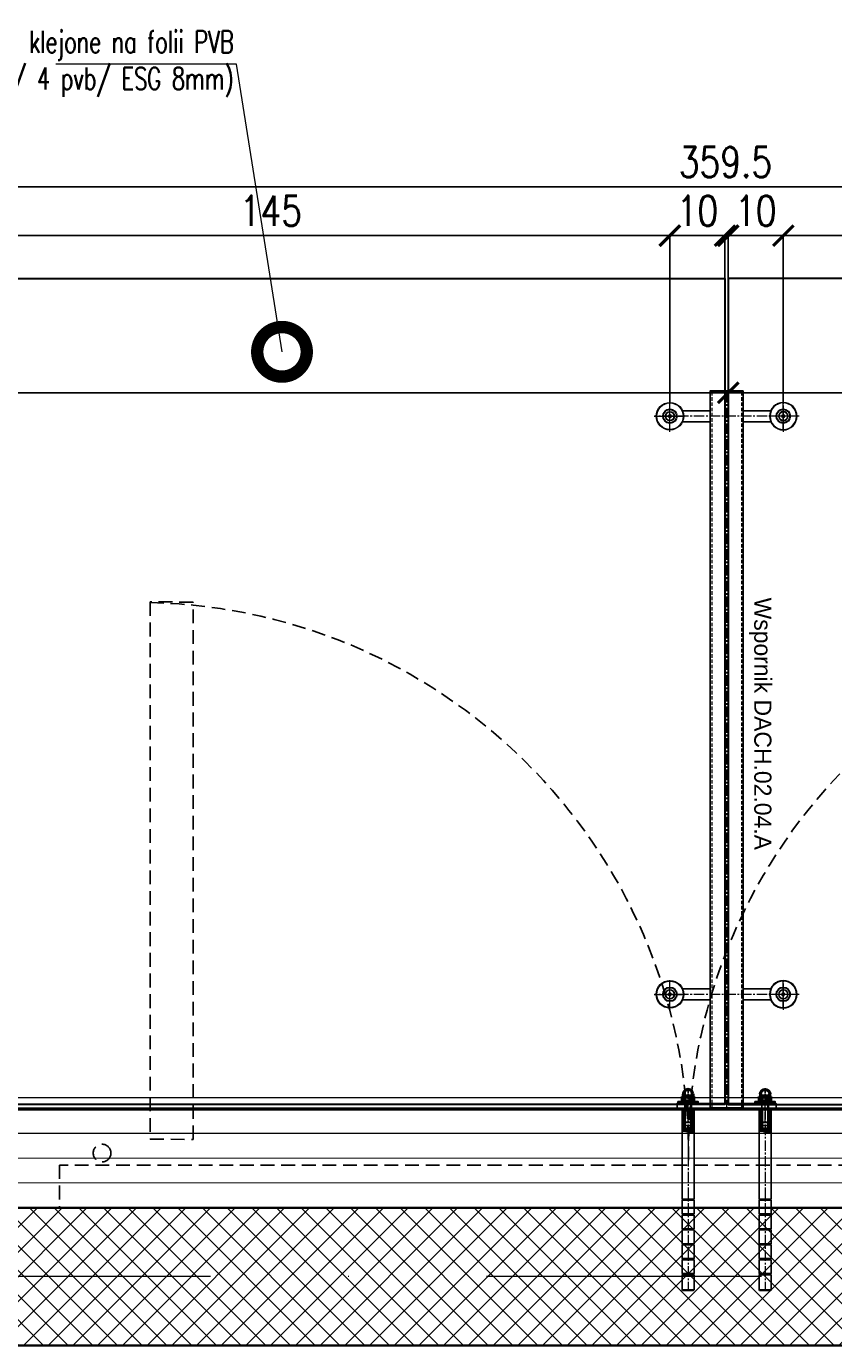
# Model space of a CAD drawing. Header units: millimetres. Extents: x 13188 to 15352, y 1235 to 1861.
# Tile 2 of 12: x 13387 to 13533, y 1237 to 1477. Entities that reach past the tile are written whole.
import ezdxf

# ---------------------------------------------------------------- set-up
doc = ezdxf.new("R2010")
doc.units = ezdxf.units.MM
for name, pattern in [('AM_ISO02W050x2', [3.75, 3, -0.75]), ('AM_ISO08W050', [18, 12, -1.5, 3, -1.5]), ('AM_ISO08W050x2', [9, 6, -0.75, 1.5, -0.75]), ('CENTER2', [28.575, 19.05, -3.175, 3.175, -3.175]), ('DASHDOT', [1, 0.5, -0.25, 0, -0.25]), ('DASHED', [19.05, 12.7, -6.35]), ('DASHED2', [9.525, 6.35, -3.175]), ('HIDDEN', [0.375, 0.25, -0.125])]:
    doc.linetypes.add(name, pattern=pattern)
for name, color, linetype, lineweight in [('0-izo-TERM-tward', 94, 'ZIGZAG', 9), ('0-linia-beton', 1, 'Continuous', 35), ('0-osie-liniA', 14, 'DASHDOT', 5), ('2_hatch_zelbet_obrys', 242, 'DASHED', 30), ('3_hatch_zelbet', 141, 'Continuous', 0), ('AM_0N', 7, 'Continuous', 50), ('AM_7N', 4, 'AM_ISO08W050', 25), ('b.gruba', 243, 'Continuous', 50), ('gwint', 153, 'Continuous', 18), ('Kreskowa cienka', 85, 'DASHED2', 9), ('Osie', 1, 'CENTER2', 9), ('Przekroje', 252, 'Continuous', 9), ('Zarys szkła', 203, 'Continuous', 30)]:
    doc.layers.add(name, color=color, linetype=linetype, lineweight=lineweight)
doc.layers.add('0-linia-wykonczenie', color=31, linetype='Continuous')
doc.layers.add('PR- opis detale', color=20, linetype='Continuous')
doc.styles.add('OPIS', font='romans.shx', dxfattribs={"width": 0.8, "height": 5.5})
doc.styles.add('romans-1-50', font='romans.shx', dxfattribs={"width": 0.7, "height": 10})
doc.linetypes.add('BATTING', pattern='A,0.00254,-2.54,[134,ltypeshp.shx,S=2.54,R=0,X=-2.54,Y=0],-5.08,[134,ltypeshp.shx,S=2.54,R=180,X=2.54,Y=0],-2.54', length=10.16254)
doc.linetypes.add('ZIGZAG', pattern='A,0.0001,-0.2,[131,ltypeshp.shx,S=0.2,R=0,X=-0.2,Y=0],-0.4,[131,ltypeshp.shx,S=0.2,R=180,X=0.2,Y=0],-0.2', length=0.8001)
doc.dimstyles.new('20', dxfattribs={"dimtxt": 20, "dimasz": 18, "dimexe": 18, "dimexo": 10, "dimgap": 17, "dimtad": 1, "dimtxsty": 'Standard', "dimcen": 20, "dimclrd": 145, "dimclre": 145, "dimclrt": 1, "dimadec": 0, "dimazin": 0, "dimtfac": 1, "dimtmove": 0, "dimatfit": 0, "dimldrblk": 'DOTSMALL', "dimfxl": 1, "dimlwd": 9, "dimlwe": 9, "dimarcsym": 0})
doc.dimstyles.new('DIM25', dxfattribs={"dimscale": 0.25, "dimtxt": 5.5, "dimasz": 15, "dimexe": 0, "dimexo": 0, "dimgap": 7, "dimtad": 1, "dimdec": 4, "dimrnd": 0.5, "dimzin": 9, "dimdsep": 46, "dimtxsty": 'OPIS', "dimblk1": 'ARCHTICK', "dimblk2": 'ARCHTICK', "dimsah": 1, "dimcen": 0, "dimdle": 10, "dimclrd": 1, "dimclre": 1, "dimclrt": 7, "dimadec": 0, "dimazin": 0, "dimtfac": 1, "dimtdec": 4, "dimtix": 1, "dimtmove": 1, "dimatfit": 3, "dimldrblk": 'TICK1', "dimfxl": 1, "dimtolj": 1, "dimtzin": 0, "dimarcsym": 0})

# ---------------------------------------------------------------- blocks, each defined once
blk = doc.blocks.new('ghtjkgfhvdgrtyy4e5y54')
blk.add_lwpolyline([(115878.6, 1512.9), (115876.5, 1511.6), (115876.5, 1509.1), (115878.6, 1507.8), (115880.8, 1509.1), (115880.8, 1511.6)], close=True)
at = {"color": 7, "linetype": 'Continuous', "lineweight": 15}
for centre, radius in [((115878.6, 1510.3), 25), ((115878.6, 1510.3), 24), ((115878.6, 1510.4), 8.34)]:
    blk.add_circle(centre, radius, dxfattribs=at)
blk.add_circle((115878.6, 1510.4), 8)
at = {"layer": 'Osie'}
for p, q in [((115878.6, 1539.3), (115878.6, 1484.1)), ((115850.4, 1510.4), (115907.3, 1510.4))]:
    blk.add_line(p, q, dxfattribs=at)
blk = doc.blocks.new('A$C77B44E8A')
blk.add_lwpolyline([(0.8, -18.5), (3.8, -18.5), (3.8, 18.5), (0.8, 18.5)], close=True)
at = {"layer": 'AM_7N', "linetype": 'AM_ISO08W050x2'}
blk.add_line((0, 0), (4.8, 0), dxfattribs=at)
blk = doc.blocks.new('A$C0D926932')
at = {"layer": 'AM_0N'}
for p, q in [((1.2, 10.4), (0, 8.3)), ((0, 8.3), (0, -8.3)), ((1.2, 10.4), (9.2, 10.4)), ((1.2, 5.2), (9.2, 5.2)), ((9.2, 10.4), (10, 9)), ((10, 9), (10, 8.5)), ((10, 8.5), (13.5, 8.5)), ((10, 8.5), (10, -8.5)), ((1.2, -10.4), (0, -8.3)), ((1.2, -5.2), (9.2, -5.2)), ((1.2, -10.4), (9.2, -10.4)), ((9.2, -10.4), (10, -9)), ((13.5, -8.5), (10, -8.5)), ((10, -8.5), (10, -9))]:
    blk.add_line(p, q, dxfattribs=at)
for centre, radius, start, end in [((5, 7.8), 4.6, 154.4385, 214.4385), ((17.6, 0), 17.2, 162.383, 197.617), ((5.4, 7.8), 4.6, 325.5615, 25.5615), ((-7.2, 0), 17.2, 342.383, 17.617), ((13.5, 0), 8.5, 270, 90), ((5, -7.8), 4.6, 145.5615, 205.5615), ((5.4, -7.8), 4.6, 334.4385, 34.4385)]:
    blk.add_arc(centre, radius, start, end, dxfattribs=at)
at = {"layer": 'AM_7N', "linetype": 'AM_ISO08W050x2'}
blk.add_line((-3, 0), (25, 0), dxfattribs=at)
blk = doc.blocks.new('jtyjutyrurtytryrtytryr')
for p, q in [((84004.6, -2431.2), (84005.5, -2430.2)), ((84004.6, -2431.2), (84004.6, -2479.2)), ((84016.6, -2431.2), (84004.6, -2431.2)), ((84005.5, -2430.2), (84015.7, -2430.2)), ((84015.7, -2430.2), (84016.6, -2431.2)), ((84016.6, -2431.2), (84016.6, -2479.2)), ((84016.6, -2479.2), (84004.6, -2479.2)), ((84004.6, -2479.2), (84005.5, -2480.2)), ((84005.5, -2480.2), (84015.7, -2480.2)), ((84015.7, -2480.2), (84016.6, -2479.2))]:
    blk.add_line(p, q)
at = {"layer": 'gwint'}
for p, q in [((84005.5, -2430.2), (84005.5, -2480.2)), ((84015.7, -2430.2), (84015.7, -2480.2))]:
    blk.add_line(p, q, dxfattribs=at)
at = {"layer": 'Kreskowa cienka', "linetype": 'AM_ISO02W050x2'}
for p, q in [((84007.3, -2476.4), (84010.5, -2474.5)), ((84007.3, -2476.4), (84010.5, -2476.4)), ((84007.3, -2476.4), (84007.3, -2480.2)), ((84008.9, -2476.4), (84008.9, -2480.2)), ((84013.7, -2476.4), (84010.5, -2474.5)), ((84013.7, -2476.4), (84010.5, -2476.4)), ((84012.1, -2476.4), (84012.1, -2480.2)), ((84013.7, -2476.4), (84013.7, -2480.2))]:
    blk.add_line(p, q, dxfattribs=at)
at = {"layer": 'Osie'}
blk.add_line((84010.6, -2430.2), (84010.6, -2480.2), dxfattribs=at)
blk = doc.blocks.new('hntgynjtyhj67y6')
for p, q in [((104370.1, 2244.3), (104420.2, 2244.3)), ((104480.2, 2244.3), (104530.2, 2244.3)), ((104370.1, 2224.3), (104420.2, 2224.3)), ((104480.2, 2224.3), (104530.2, 2224.3)), ((104480.2, 1199.5), (104480.2, 1169.5)), ((104370.1, 1194.3), (104420.2, 1194.3)), ((104370.1, 1174.3), (104420.2, 1174.3)), ((104480.2, 1194.3), (104530.2, 1194.3)), ((104480.2, 1174.3), (104530.2, 1174.3))]:
    blk.add_line(p, q)
for points in [[(104360.2, 2442.3), (104360.2, 2432.3), (104540.2, 2432.3), (104540.2, 2442.3)], [(104480.2, 2440.3), (104480.2, 1140.3), (104420.2, 1140.3), (104420.2, 2440.3)], [(104420.2, 1140.3), (104420.2, 1138.3), (104480.2, 1138.3), (104480.2, 1140.3)]]:
    blk.add_lwpolyline(points, close=True)
at = {"layer": 'Kreskowa cienka'}
for p, q in [((104423.2, 1140.3), (104423.2, 2440.3)), ((104477.2, 1140.3), (104477.2, 2440.3)), ((104446.2, 2412), (104454.2, 2412))]:
    blk.add_line(p, q, dxfattribs=at)
blk.add_lwpolyline([(104446.2, 2432.3), (104446.2, 2252.3), (104454.2, 2252.3), (104454.2, 2432.3)], close=True, dxfattribs=at)
at = {"layer": 'Osie'}
for p, q in [((104380.2, 2446.2), (104380.2, 2427.6)), ((104520.2, 2446.2), (104520.2, 2427.6)), ((104450.2, 1140.3), (104450.2, 2440.3)), ((104319.3, 2234.3), (104581.1, 2234.3)), ((104319.3, 1184.3), (104581.1, 1184.3))]:
    blk.add_line(p, q, dxfattribs=at)
at = {"xscale": -1}
blk.add_blockref('jtyjutyrurtytryrtytryr', (188390.8, 4897.5), dxfattribs=at)
blk.add_blockref('jtyjutyrurtytryrtytryr', (20509.5, 4897.5))
at = {"xscale": -1, "rotation": 90}
for name, p in [('A$C77B44E8A', (104380.2, 2433)), ('A$C0D926932', (104380.2, 2429.3)), ('ghtjkgfhvdgrtyy4e5y54', (105857.5, 118112.9)), ('ghtjkgfhvdgrtyy4e5y54', (105857.5, 117062.9))]:
    blk.add_blockref(name, p, dxfattribs=at)
at = {"rotation": 270}
for name, p in [('A$C77B44E8A', (104520.2, 2433)), ('A$C0D926932', (104520.2, 2429.3)), ('ghtjkgfhvdgrtyy4e5y54', (103042.8, 118112.9)), ('ghtjkgfhvdgrtyy4e5y54', (103042.8, 117062.9))]:
    blk.add_blockref(name, p, dxfattribs=at)
blk = doc.blocks.new('_ArchTick')
at = {"color": 0, "linetype": 'ByBlock', "const_width": 0.15}
blk.add_lwpolyline([(-0.5, -0.5), (0.5, 0.5)], dxfattribs=at)
blk = doc.blocks.new('*D60')
at = {"color": 1, "lineweight": -2, "transparency": 16777216}
for p, q in [((13356.24, 1439.03), (13506.24, 1439.03)), ((13358.74, 1410.63), (13358.74, 1439.03)), ((13503.74, 1408.73), (13503.74, 1439.03))]:
    blk.add_line(p, q, dxfattribs=at)
at = {"layer": 'DEFPOINTS', "color": 0, "transparency": 16777216}
for p in [(13503.74, 1439.03), (13358.74, 1410.63), (13503.74, 1408.73)]:
    blk.add_point(p, dxfattribs=at)
at = {"color": 1, "lineweight": -2, "transparency": 16777216, "xscale": 3.75, "yscale": 3.75, "zscale": 3.75, "rotation": 180}
blk.add_blockref('_ArchTick', (13358.74, 1439.03), dxfattribs=at)
at = {"color": 1, "lineweight": -2, "transparency": 16777216, "xscale": 3.75, "yscale": 3.75, "zscale": 3.75}
blk.add_blockref('_ArchTick', (13503.74, 1439.03), dxfattribs=at)
at = {"color": 7, "transparency": 16777216, "insert": (13431.24, 1443.53), "char_height": 5.5, "attachment_point": 5, "style": 'OPIS'}
blk.add_mtext('\\A1;145', dxfattribs=at)
blk = doc.blocks.new('TICK1')
at = {"color": 0}
for p, q in [((-1, -1), (1, 1)), ((0, -1), (0, 1)), ((0, 0), (-1, 0))]:
    blk.add_line(p, q, dxfattribs=at)
blk = doc.blocks.new('*D61')
at = {"color": 1, "lineweight": -2, "transparency": 16777216}
for p, q in [((13501.24, 1439.03), (13516.24, 1439.03)), ((13503.74, 1408.73), (13503.74, 1439.03)), ((13513.74, 1431.23), (13513.74, 1439.03))]:
    blk.add_line(p, q, dxfattribs=at)
at = {"layer": 'DEFPOINTS', "color": 0, "transparency": 16777216}
for p in [(13513.74, 1439.03), (13513.74, 1431.23), (13503.74, 1408.73)]:
    blk.add_point(p, dxfattribs=at)
at = {"color": 1, "lineweight": -2, "transparency": 16777216, "xscale": 3.75, "yscale": 3.75, "zscale": 3.75, "rotation": 180}
blk.add_blockref('_ArchTick', (13503.74, 1439.03), dxfattribs=at)
at = {"color": 1, "lineweight": -2, "transparency": 16777216, "xscale": 3.75, "yscale": 3.75, "zscale": 3.75}
blk.add_blockref('_ArchTick', (13513.74, 1439.03), dxfattribs=at)
at = {"color": 7, "transparency": 16777216, "insert": (13508.74, 1443.53), "char_height": 5.5, "attachment_point": 5, "style": 'OPIS'}
blk.add_mtext('\\A1;10', dxfattribs=at)
blk = doc.blocks.new('*D62')
at = {"color": 1, "lineweight": -2, "transparency": 16777216}
for p, q in [((13331.53, 1447.89), (13696.13, 1447.89)), ((13334.03, 1431.23), (13334.03, 1447.89)), ((13693.63, 1431.23), (13693.63, 1447.89))]:
    blk.add_line(p, q, dxfattribs=at)
at = {"layer": 'DEFPOINTS', "color": 0, "transparency": 16777216}
for p in [(13693.63, 1447.89), (13334.03, 1431.23, 6.59), (13693.63, 1431.23)]:
    blk.add_point(p, dxfattribs=at)
at = {"color": 1, "lineweight": -2, "transparency": 16777216, "xscale": 3.75, "yscale": 3.75, "zscale": 3.75, "rotation": 180}
blk.add_blockref('_ArchTick', (13334.03, 1447.89), dxfattribs=at)
at = {"color": 1, "lineweight": -2, "transparency": 16777216, "xscale": 3.75, "yscale": 3.75, "zscale": 3.75}
blk.add_blockref('_ArchTick', (13693.63, 1447.89), dxfattribs=at)
at = {"color": 7, "transparency": 16777216, "insert": (13513.83, 1452.39), "char_height": 5.5, "attachment_point": 5, "style": 'OPIS'}
blk.add_mtext('\\A1;359.5', dxfattribs=at)
blk = doc.blocks.new('*D64')
at = {"color": 1, "lineweight": -2, "transparency": 16777216}
for p, q in [((13686.13, 1439.03), (13521.84, 1439.03)), ((13524.34, 1408.73), (13524.34, 1439.03)), ((13683.63, 1410.63), (13683.63, 1439.03))]:
    blk.add_line(p, q, dxfattribs=at)
at = {"layer": 'DEFPOINTS', "color": 0, "transparency": 16777216}
for p in [(13524.34, 1439.03), (13683.63, 1410.63, 6.59), (13524.34, 1408.73)]:
    blk.add_point(p, dxfattribs=at)
at = {"color": 1, "lineweight": -2, "transparency": 16777216, "xscale": 3.75, "yscale": 3.75, "zscale": 3.75, "rotation": 180}
blk.add_blockref('_ArchTick', (13524.34, 1439.03), dxfattribs=at)
at = {"color": 1, "lineweight": -2, "transparency": 16777216, "xscale": 3.75, "yscale": 3.75, "zscale": 3.75}
blk.add_blockref('_ArchTick', (13683.63, 1439.03), dxfattribs=at)
at = {"color": 7, "transparency": 16777216, "insert": (13603.98, 1443.53), "char_height": 5.5, "attachment_point": 5, "style": 'OPIS'}
blk.add_mtext('\\A1;159.5', dxfattribs=at)
blk = doc.blocks.new('*D65')
at = {"color": 1, "lineweight": -2, "transparency": 16777216}
for p, q in [((13526.84, 1439.03), (13511.84, 1439.03)), ((13514.34, 1431.23), (13514.34, 1439.03)), ((13524.34, 1408.73), (13524.34, 1439.03))]:
    blk.add_line(p, q, dxfattribs=at)
at = {"layer": 'DEFPOINTS', "color": 0, "transparency": 16777216}
for p in [(13514.34, 1439.03), (13514.34, 1431.23), (13524.34, 1408.73)]:
    blk.add_point(p, dxfattribs=at)
at = {"color": 1, "lineweight": -2, "transparency": 16777216, "xscale": 3.75, "yscale": 3.75, "zscale": 3.75, "rotation": 180}
blk.add_blockref('_ArchTick', (13514.34, 1439.03), dxfattribs=at)
at = {"color": 1, "lineweight": -2, "transparency": 16777216, "xscale": 3.75, "yscale": 3.75, "zscale": 3.75}
blk.add_blockref('_ArchTick', (13524.34, 1439.03), dxfattribs=at)
at = {"color": 7, "transparency": 16777216, "insert": (13519.34, 1443.53), "char_height": 5.5, "attachment_point": 5, "style": 'OPIS'}
blk.add_mtext('\\A1;10', dxfattribs=at)
blk = doc.blocks.new('*D66')
at = {"color": 1, "lineweight": -2, "transparency": 16777216}
for p, q in [((13514.34, 1431.23), (13514.34, 1410.47)), ((13693.63, 1431.23), (13693.63, 1410.47)), ((13272.81, 1410.47), (13514.34, 1410.47)), ((13696.13, 1410.47), (13511.84, 1410.47))]:
    blk.add_line(p, q, dxfattribs=at)
at = {"layer": 'DEFPOINTS', "color": 0, "transparency": 16777216}
for p in [(13514.34, 1431.23), (13693.63, 1431.23, 6.59), (13514.34, 1410.47)]:
    blk.add_point(p, dxfattribs=at)
at = {"color": 1, "lineweight": -2, "transparency": 16777216, "xscale": 3.75, "yscale": 3.75, "zscale": 3.75, "rotation": 180}
blk.add_blockref('_ArchTick', (13514.34, 1410.47), dxfattribs=at)
at = {"color": 1, "lineweight": -2, "transparency": 16777216, "xscale": 3.75, "yscale": 3.75, "zscale": 3.75}
blk.add_blockref('_ArchTick', (13693.63, 1410.47), dxfattribs=at)
at = {"color": 7, "transparency": 16777216, "insert": (13283.04, 1414.97), "char_height": 5.5, "attachment_point": 5, "style": 'OPIS'}
blk.add_mtext('\\A1;179.5', dxfattribs=at)
blk = doc.blocks.new('_DotSmall')
at = {"color": 0, "linetype": 'ByBlock', "const_width": 0.5}
blk.add_lwpolyline([(-0.0625, 0, 1), (0.0625, 0, 1)], format="xyb", close=True, dxfattribs=at)
blk = doc.blocks.new('gtrh56yu7')
at = {"layer": 'Przekroje'}
h = blk.add_hatch(dxfattribs=at)
h.set_pattern_fill('ANSI31', color=256, scale=0.5, style=0)
h.set_pattern_definition([(45, (112464.3434, 10551.229), (-1.122532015, 1.122532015), [])])
edge = h.paths.add_edge_path()
edge.add_spline(control_points=[(158228.1, 9083.8), (158227.1, 9080.2), (158226.1, 9077), (158227.3, 9073.9), (158227.9, 9072.8)], knot_values=[2.649112, 2.649112, 2.649112, 2.649112, 8.949565, 12.647496, 12.647496, 12.647496, 12.647496], degree=3, periodic=0)
edge.add_line((158227.9, 9072.8), (158232.7, 9072.8))
edge.add_line((158232.7, 9072.8), (158235.5, 9077.9))
edge.add_line((158235.5, 9077.9), (158240.5, 9077.9))
edge.add_line((158240.5, 9077.9), (158240.5, 9078.8))
edge.add_line((158240.5, 9078.8), (158270.5, 9078.8))
edge.add_line((158270.5, 9078.8), (158270.5, 9082.9))
edge.add_line((158270.5, 9082.9), (158269.3, 9083.8))
edge.add_line((158269.3, 9083.8), (158228.1, 9083.8))
edge = h.paths.add_edge_path()
edge.add_line((158240.5, 9066.8), (158240.5, 9067.7))
edge.add_line((158240.5, 9067.7), (158235.5, 9067.7))
edge.add_line((158235.5, 9067.7), (158232.7, 9072.8))
edge.add_line((158232.7, 9072.8), (158227.9, 9072.8))
edge.add_spline(control_points=[(158227.9, 9072.8), (158228.3, 9071.7), (158229.7, 9068.6), (158229.5, 9065.4), (158229.1, 9061.8)], knot_values=[12.647496, 12.647496, 12.647496, 12.647496, 16.072049, 22.315875, 22.315875, 22.315875, 22.315875], degree=3, periodic=0)
edge.add_line((158229.1, 9061.8), (158269.3, 9061.8))
edge.add_line((158269.3, 9061.8), (158270.5, 9062.7))
edge.add_line((158270.5, 9062.7), (158270.5, 9066.8))
edge.add_line((158270.5, 9066.8), (158240.5, 9066.8))
at = {"color": 1}
for p, q in [((157940.5, 9082.9), (157941.8, 9083.8)), ((157940.5, 9082.9), (157940.5, 9062.7)), ((157941.8, 9083.8), (157941.8, 9061.8)), ((157969.4, 9083.8), (157941.8, 9083.8)), ((157969.4, 9061.8), (157969.4, 9083.8)), ((157996.5, 9083.8), (157971.4, 9083.8)), ((157971.4, 9061.8), (157971.4, 9083.8)), ((157996.5, 9061.8), (157996.5, 9083.8)), ((158023.6, 9083.8), (157998.5, 9083.8)), ((157998.5, 9061.8), (157998.5, 9083.8)), ((158023.6, 9061.8), (158023.6, 9083.8)), ((158050.7, 9083.8), (158025.6, 9083.8)), ((158025.6, 9061.8), (158025.6, 9083.8)), ((158050.7, 9061.8), (158050.7, 9083.8)), ((158077.7, 9083.8), (158052.7, 9083.8)), ((158052.7, 9061.8), (158052.7, 9083.8)), ((158077.7, 9061.8), (158077.7, 9083.8)), ((158104.8, 9083.8), (158079.7, 9083.8)), ((158079.7, 9061.8), (158079.7, 9083.8)), ((158104.8, 9061.8), (158104.8, 9083.8)), ((158269.3, 9083.8), (158106.8, 9083.8)), ((158106.8, 9061.8), (158106.8, 9083.8)), ((158270.5, 9082.9), (158269.3, 9083.8)), ((158270.5, 9082.9), (158270.5, 9062.7)), ((157940.5, 9062.7), (157941.8, 9061.8)), ((157969.4, 9061.8), (157941.8, 9061.8)), ((157996.5, 9061.8), (157971.4, 9061.8)), ((158023.6, 9061.8), (157998.5, 9061.8)), ((158050.7, 9061.8), (158025.6, 9061.8)), ((158077.7, 9061.8), (158052.7, 9061.8)), ((158104.8, 9061.8), (158079.7, 9061.8)), ((158269.3, 9061.8), (158106.8, 9061.8)), ((158232.7, 9072.8), (158235.5, 9077.9)), ((158235.5, 9067.7), (158232.7, 9072.8)), ((158235.5, 9067.7), (158235.5, 9077.9)), ((158235.5, 9077.9), (158270.5, 9077.9)), ((158235.5, 9067.7), (158270.5, 9067.7)), ((158240.5, 9078.8), (158240.5, 9066.8)), ((158270.5, 9062.7), (158269.3, 9061.8))]:
    blk.add_line(p, q, dxfattribs=at)
for centre, start, end in [((157970.4, 9083.8), 180, 0), ((157997.5, 9083.8), 180, 0), ((158024.6, 9083.8), 180, 0), ((158051.7, 9083.8), 180, 0), ((158078.7, 9083.8), 180, 0), ((158105.8, 9083.8), 180, 0), ((157970.4, 9061.8), 0, 180), ((157997.5, 9061.8), 0, 180), ((158024.6, 9061.8), 0, 180), ((158051.7, 9061.8), 0, 180), ((158078.7, 9061.8), 0, 180), ((158105.8, 9061.8), 0, 180)]:
    blk.add_arc(centre, 1, start, end, dxfattribs=at)
at = {"layer": 'gwint'}
for p, q in [((158270.5, 9078.8), (158240.5, 9078.8)), ((158270.5, 9066.8), (158240.5, 9066.8))]:
    blk.add_line(p, q, dxfattribs=at)
at = {"layer": 'Osie'}
blk.add_line((158270.5, 9072.8), (157940.5, 9072.8), dxfattribs=at)
at = {"layer": 'Przekroje'}
blk.add_open_spline([(158228.1, 9083.8), (158227.1, 9080.2), (158225.7, 9075.9), (158229.8, 9069.9), (158229.5, 9065.4), (158229.1, 9061.8)], degree=3, knots=[2.649112, 2.649112, 2.649112, 2.649112, 8.949565, 16.072049, 22.315875, 22.315875, 22.315875, 22.315875], dxfattribs=at)

msp = doc.modelspace()

# ---------------------------------------------------------------- hatches: boundary and pattern name
at = {"layer": '3_hatch_zelbet'}
h = msp.add_hatch(dxfattribs=at)
h.set_pattern_fill('ANSI37', color=256, angle=180)
h.set_pattern_definition([(225, (29.9688, 0), (2.245064, -2.245064), []), (315, (29.9688, 0), (2.245064, 2.245064), [])])
h.paths.add_polyline_path([(13267.73399, 1262.4707), (13267.54949, 1237.4707), (13720.59513, 1237.46237), (13720.59513, 1262.46237)])

# ---------------------------------------------------------------- linework, layer by layer
at = {"color": 124, "linetype": 'HIDDEN', "ltscale": 10}
for points in [[(13409.29612, 1274.90161), (13417.09612, 1274.89161), (13417.09612, 1372.48206), (13409.29612, 1372.49206)], [(13690.62631, 1270.23168), (13392.82631, 1270.23122), (13392.82631, 1262.43122), (13690.62631, 1262.43168)]]:
    msp.add_lwpolyline(points, close=True, dxfattribs=at)
msp.add_circle((13400.56544, 1272.40123), 1.60122, dxfattribs=at)
for centre, start, end in [((13407.1446, 1272.44312), 359.2296855, 88.6635049), ((13607.05824, 1272.44312), 91.3364951, 180.7703145)]:
    msp.add_arc(centre, 99.96178, start, end, dxfattribs=at)
at = {"layer": '0-izo-TERM-tward', "linetype": 'BATTING', "ltscale": 0.4}
for points in [[(13720.59513, 1275.93168), (13267.83362, 1275.9707)], [(13720.59513, 1266.93168), (13267.7672, 1266.9707)]]:
    msp.add_lwpolyline(points, dxfattribs=at)
at = {"layer": '0-izo-TERM-tward', "linetype": 'ByBlock', "ltscale": 8}
msp.add_lwpolyline([(13720.59513, 1271.43168), (13267.80041, 1271.4707)], dxfattribs=at)
at = {"layer": '0-linia-beton'}
for points in [[(13720.59513, 1262.43168), (13267.73399, 1262.4707)], [(13720.59513, 1237.43168), (13267.54949, 1237.4707)]]:
    msp.add_lwpolyline(points, dxfattribs=at)
at = {"layer": '0-linia-wykonczenie'}
for points in [[(13720.59513, 1282.43168), (13267.88159, 1282.4707)], [(13720.59513, 1280.43168), (13267.86683, 1280.4707)]]:
    msp.add_lwpolyline(points, dxfattribs=at)
at = {"layer": '0-osie-liniA', "ltscale": 100}
msp.add_lwpolyline([(13720.59513, 1249.96237), (13267.64174, 1249.9707)], dxfattribs=at)
at = {"layer": '2_hatch_zelbet_obrys', "ltscale": 0.07}
msp.add_lwpolyline([(13267.54949, 1237.4707), (13720.59513, 1237.43168), (13720.59513, 1262.43168), (13267.73399, 1262.4707)], dxfattribs=at)
at = {"layer": 'b.gruba'}
msp.add_line((13317.71329, 1280.43122), (13696.91045, 1280.43122), dxfattribs=at)
at = {"layer": 'Osie'}
for p, q in [((13503.7432, 1403.73065, -6.59129), (13503.7432, 1408.73065, -6.59129)), ((13524.3432, 1403.73065, -6.59129), (13524.3432, 1408.73065, -6.59129)), ((13501.2432, 1406.23065, -6.59129), (13506.2432, 1406.23065, -6.59129)), ((13526.8432, 1406.23065, -6.59129), (13521.8432, 1406.23065, -6.59129)), ((13503.7432, 1298.73065, -6.59129), (13503.7432, 1303.73065, -6.59129)), ((13524.3432, 1298.73065, -6.59129), (13524.3432, 1303.73065, -6.59129)), ((13501.2432, 1301.23065, -6.59129), (13506.2432, 1301.23065, -6.59129)), ((13526.8432, 1301.23065, -6.59129), (13521.8432, 1301.23065, -6.59129))]:
    msp.add_line(p, q, dxfattribs=at)
at = {"layer": 'Zarys szkła', "elevation": -6.59129}
for points in [[(13334.02631, 1431.23065), (13513.7432, 1431.23065), (13513.7432, 1281.23065), (13334.02631, 1281.23065)], [(13693.62631, 1431.23065), (13514.3432, 1431.23065), (13514.3432, 1281.23065), (13693.62631, 1281.23065)]]:
    msp.add_lwpolyline(points, close=True, dxfattribs=at)
at = {"layer": 'Zarys szkła'}
for centre in [(13503.7432, 1406.23065, -6.59129), (13524.3432, 1406.23065, -6.59129), (13503.7432, 1301.23065, -6.59129), (13524.3432, 1301.23065, -6.59129)]:
    msp.add_circle(centre, 1.25, dxfattribs=at)

# ---------------------------------------------------------------- block references
at = {"yscale": 0.1, "zscale": 0.1}
for name, p, xscale, rotation in [('hntgynjtyhj67y6', (23959.06082, 1524.65802, -6.59129), 0.1, 180), ('gtrh56yu7', (12599.7673, -14546.62325, -6.59129), -0.1, 270), ('gtrh56yu7', (12613.7673, -14546.62325, -6.59129), -0.1, 270)]:
    msp.add_blockref(name, p, dxfattribs=dict(at, xscale=xscale, rotation=rotation))

# ---------------------------------------------------------------- texts
at = {"layer": 'PR- opis detale', "insert": (13424.51184, 1476.22518), "char_height": 4, "width": 135.9726064, "attachment_point": 3, "style": 'romans-1-50'}
msp.add_mtext('Szkło bezpieczne, warstwowe, bezbarwne, klejone na folii PVB\\PVSG 88.4 ( ESG 8mm/ 4 pvb/ ESG 8mm) ', dxfattribs=at)
at = {"layer": 'PR- opis detale', "insert": (13522.17872, 1373.28681, -6.59129), "char_height": 3.115008, "width": 48.0542415, "attachment_point": 1, "rotation": 270}
msp.add_mtext('Wspornik DACH.02.04.A', dxfattribs=at)

# ---------------------------------------------------------------- dimensions: what is measured, and where the dimension line sits
for base, p1, p2, picture, middle in [((13693.62631, 1447.88868, -6.59129), (13334.02631, 1431.23065), (13693.62631, 1431.23065, -6.59129), '*D62', (13513.82631, 1452.38868, -6.59129)), ((13503.7432, 1439.03366, -6.59129), (13358.7432, 1410.63065, -6.59129), (13503.7432, 1408.73065, -6.59129), '*D60', (13431.2432, 1443.53366, -6.59129))]:
    dim = msp.add_linear_dim(base=base, p1=p1, p2=p2, angle=180, dimstyle='DIM25')
    dim.commit()
    dim.dimension.update_dxf_attribs({"geometry": picture, "text_midpoint": middle})
dim = msp.add_linear_dim(base=(13513.7432, 1439.03366, -6.59129), p1=(13503.7432, 1408.73065, -6.59129), p2=(13513.7432, 1431.23065, -6.59129), angle=180, dimstyle='DIM25')
dim.commit()
dim.dimension.update_dxf_attribs({"geometry": '*D61', "text_midpoint": (13508.7432, 1439.03366, -6.59129), "dimtype": 160})
for base, p1, picture, middle in [((13514.3432, 1439.03366, -6.59129), (13524.3432, 1408.73065, -6.59129), '*D65', (13519.3432, 1439.03366, -6.59129)), ((13514.3432, 1410.47202, -6.59129), (13693.62631, 1431.23065), '*D66', (13283.04298, 1410.47202, -6.59129))]:
    dim = msp.add_linear_dim(base=base, p1=p1, p2=(13514.3432, 1431.23065, -6.59129), dimstyle='DIM25')
    dim.commit()
    dim.dimension.update_dxf_attribs({"geometry": picture, "text_midpoint": middle, "dimtype": 160})
dim = msp.add_linear_dim(base=(13524.3432, 1439.03366, -6.59129), p1=(13683.62631, 1410.63065), p2=(13524.3432, 1408.73065, -6.59129), dimstyle='DIM25')
dim.commit()
dim.dimension.update_dxf_attribs({"geometry": '*D64', "text_midpoint": (13603.98476, 1443.53366, -6.59129)})

# ---------------------------------------------------------------- leaders
msp.add_leader([(13433.25893, 1417.91784), (13424.98763, 1470.1353), (13392.14287, 1470.1353)], dimstyle='20')

doc.saveas('drawing.dxf')
